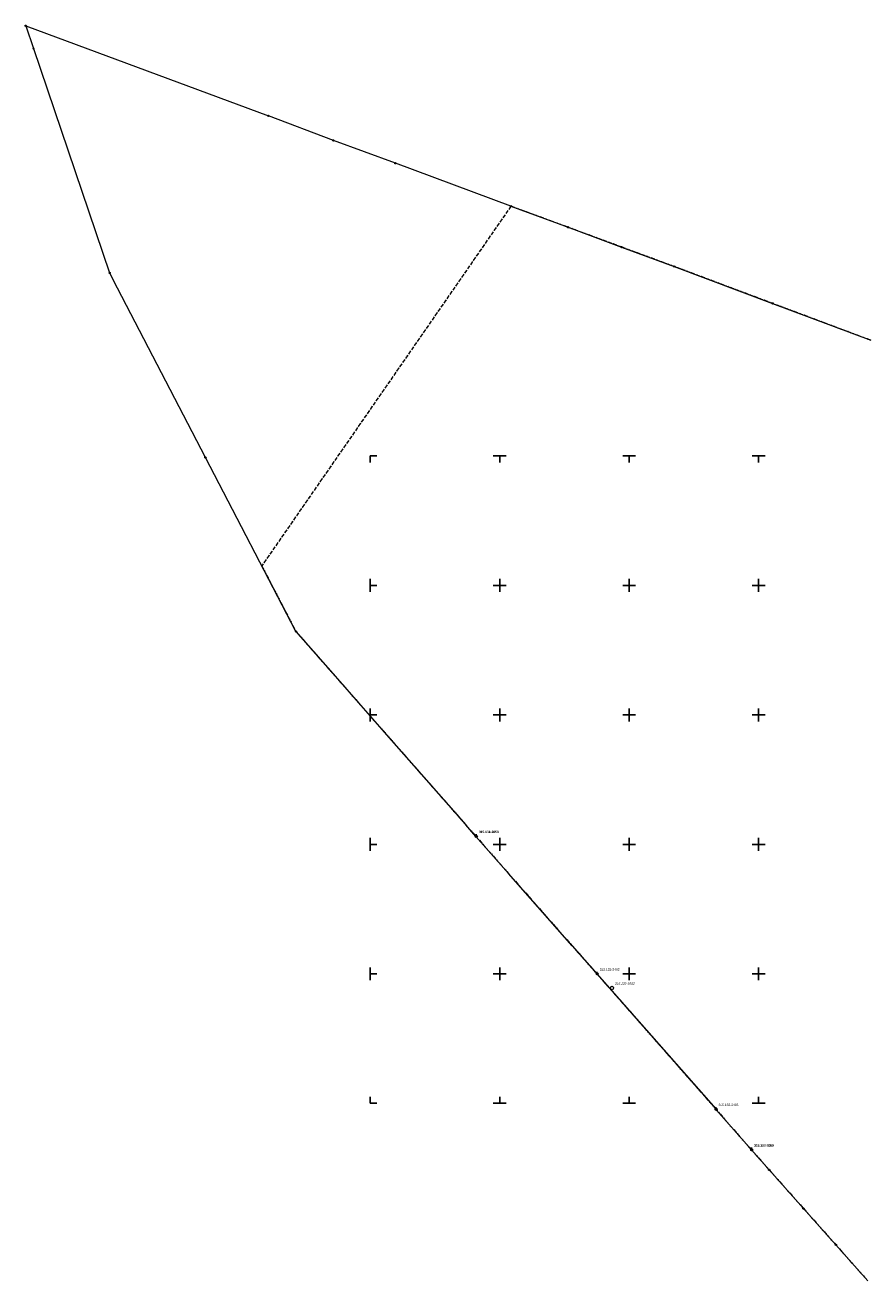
# Model space of a CAD drawing. Header units: feet. Extents: x 6524992 to 6535022, y 6047591 to 6067901.
# Tile 5 of 24: x 6531067 to 6531393, y 6048932 to 6049416. Entities that reach past the tile are written whole.
import ezdxf
from ezdxf.enums import TextEntityAlignment as Align

# ---------------------------------------------------------------- set-up
doc = ezdxf.new("R2010")
doc.units = ezdxf.units.FT
doc.header["$MEASUREMENT"] = 0
for name, pattern in [('1.5_0.5', [2, 1.5, -0.5]), ('218-500', [1, 0.5, -0.5]), ('219-500', [0])]:
    doc.linetypes.add(name, pattern=pattern)
doc.layers.get('0').update_dxf_attribs({"linetype": 'CONTINUOUS', "lineweight": 18})
for name, color, linetype, transparency in [('121-Punkt osnowy szczegółowej', 7, 'CONTINUOUS', 0.5), ('121-Punkt osnowy szczegółowej-Atr103', 7, 'CONTINUOUS', 0.5), ('131-Punkt osnowy pomiarowej', 7, 'CONTINUOUS', 0.5), ('131-Punkt osnowy pomiarowej-Atr103', 7, 'CONTINUOUS', 0.5), ('202-Punkt graniczny stabilizowany trwale', 7, 'CONTINUOUS', 0.5), ('203-Punkt załamania granicy działki nie stabilizowany', 7, 'CONTINUOUS', 0.5), ('217-Granica konturu klasyfikcyjnego', 7, 'CONTINUOUS', 0.5), ('218-Granica użytku', 7, 'CONTINUOUS', 0.5), ('219-Linia granicy', 7, 'CONTINUOUS', 0.5), ('Wstawianie ramki sekcyjnej z opisem', 7, 'CONTINUOUS', 0.5)]:
    doc.layers.add(name, color=color, linetype=linetype, transparency=transparency)
doc.styles.get("Standard").update_dxf_attribs({"font": 'arial.ttf'})

# ---------------------------------------------------------------- blocks, each defined once
blk = doc.blocks.new('131')
at = {"color": 0, "linetype": 'Continuous', "lineweight": 13}
blk.add_line((0, 0.375), (0, 0.875), dxfattribs=at)
blk.add_circle((0, 0), 0.375, dxfattribs=at)
blk = doc.blocks.new('121')
at = {"linetype": 'Continuous', "lineweight": 13}
h = blk.add_hatch(color=0, dxfattribs=at)
edge = h.paths.add_edge_path()
edge.add_arc((0, 0), 0.045, 0, 360)
at = {"color": 0, "linetype": 'Continuous', "lineweight": 13}
blk.add_circle((0, 0), 0.625, dxfattribs=at)
blk = doc.blocks.new('RAMKA500K')
at = {"color": 0}
for p, q in [((0, 247.5), (0, 250)), ((0, 250), (2.5, 250)), ((47.5, 250), (52.5, 250)), ((50, 247.5), (50, 250)), ((97.5, 250), (102.5, 250)), ((100, 247.5), (100, 250)), ((147.5, 250), (152.5, 250)), ((150, 247.5), (150, 250)), ((197.5, 250), (202.5, 250)), ((200, 247.5), (200, 250)), ((247.5, 250), (252.5, 250)), ((250, 247.5), (250, 250)), ((297.5, 250), (302.5, 250)), ((300, 247.5), (300, 250)), ((347.5, 250), (352.5, 250)), ((350, 247.5), (350, 250)), ((397.5, 250), (400, 250)), ((400, 247.5), (400, 250)), ((0, 197.5), (0, 202.5)), ((0, 200), (2.5, 200)), ((47.5, 200), (52.5, 200)), ((50, 197.5), (50, 202.5)), ((97.5, 200), (102.5, 200)), ((100, 197.5), (100, 202.5)), ((147.5, 200), (152.5, 200)), ((150, 197.5), (150, 202.5)), ((197.5, 200), (202.5, 200)), ((200, 197.5), (200, 202.5)), ((247.5, 200), (252.5, 200)), ((250, 197.5), (250, 202.5)), ((297.5, 200), (302.5, 200)), ((300, 197.5), (300, 202.5)), ((347.5, 200), (352.5, 200)), ((350, 197.5), (350, 202.5)), ((397.5, 200), (400, 200)), ((400, 197.5), (400, 202.5)), ((0, 147.5), (0, 152.5)), ((50, 147.5), (50, 152.5)), ((100, 147.5), (100, 152.5)), ((150, 147.5), (150, 152.5)), ((200, 147.5), (200, 152.5)), ((250, 147.5), (250, 152.5)), ((300, 147.5), (300, 152.5)), ((350, 147.5), (350, 152.5)), ((400, 147.5), (400, 152.5)), ((0, 150), (2.5, 150)), ((47.5, 150), (52.5, 150)), ((97.5, 150), (102.5, 150)), ((147.5, 150), (152.5, 150)), ((197.5, 150), (202.5, 150)), ((247.5, 150), (252.5, 150)), ((297.5, 150), (302.5, 150)), ((347.5, 150), (352.5, 150)), ((397.5, 150), (400, 150)), ((0, 97.5), (0, 102.5)), ((50, 97.5), (50, 102.5)), ((100, 97.5), (100, 102.5)), ((150, 97.5), (150, 102.5)), ((200, 97.5), (200, 102.5)), ((250, 97.5), (250, 102.5)), ((300, 97.5), (300, 102.5)), ((350, 97.5), (350, 102.5)), ((400, 97.5), (400, 102.5)), ((0, 100), (2.5, 100)), ((47.5, 100), (52.5, 100)), ((97.5, 100), (102.5, 100)), ((147.5, 100), (152.5, 100)), ((197.5, 100), (202.5, 100)), ((247.5, 100), (252.5, 100)), ((297.5, 100), (302.5, 100)), ((347.5, 100), (352.5, 100)), ((397.5, 100), (400, 100)), ((0, 47.5), (0, 52.5)), ((0, 50), (2.5, 50)), ((47.5, 50), (52.5, 50)), ((50, 47.5), (50, 52.5)), ((97.5, 50), (102.5, 50)), ((100, 47.5), (100, 52.5)), ((147.5, 50), (152.5, 50)), ((150, 47.5), (150, 52.5)), ((197.5, 50), (202.5, 50)), ((200, 47.5), (200, 52.5)), ((247.5, 50), (252.5, 50)), ((250, 47.5), (250, 52.5)), ((297.5, 50), (302.5, 50)), ((300, 47.5), (300, 52.5)), ((347.5, 50), (352.5, 50)), ((350, 47.5), (350, 52.5)), ((397.5, 50), (400, 50)), ((400, 47.5), (400, 52.5)), ((0, 0), (0, 2.5)), ((0, 0), (2.5, 0)), ((47.5, 0), (52.5, 0)), ((50, 0), (50, 2.5)), ((97.5, 0), (102.5, 0)), ((100, 0), (100, 2.5)), ((147.5, 0), (152.5, 0)), ((150, 0), (150, 2.5)), ((197.5, 0), (202.5, 0)), ((200, 0), (200, 2.5)), ((247.5, 0), (252.5, 0)), ((250, 0), (250, 2.5)), ((297.5, 0), (302.5, 0)), ((300, 0), (300, 2.5)), ((347.5, 0), (352.5, 0)), ((350, 0), (350, 2.5)), ((397.5, 0), (400, 0)), ((400, 0), (400, 2.5))]:
    blk.add_line(p, q, dxfattribs=at)
blk = doc.blocks.new('202')
at = {"color": 0, "linetype": 'Continuous', "lineweight": 0}
blk.add_circle((0, 0), 0.25, dxfattribs=at)
blk = doc.blocks.new('203')
at = {"linetype": 'Continuous', "lineweight": 0}
h = blk.add_hatch(color=0, dxfattribs=at)
edge = h.paths.add_edge_path()
edge.add_arc((0, 0), 0.045, 0, 360)

msp = doc.modelspace()

# ---------------------------------------------------------------- linework, layer by layer
at = {"layer": '217-Granica konturu klasyfikcyjnego', "color": 3, "linetype": '1.5_0.5', "lineweight": 18, "flags": 128}
for points in [[(6531254.34, 6049346.44), (6531158.13, 6049207.54)], [(6531276.42, 6049338.28), (6531254.34, 6049346.44)], [(6531297.06, 6049330.66), (6531276.42, 6049338.28)], [(6531317.41, 6049323.14), (6531297.06, 6049330.66)], [(6531355.38, 6049308.88), (6531317.41, 6049323.14)], [(6531393.29, 6049294.64), (6531355.38, 6049308.88)], [(6531158.13, 6049207.54), (6531171.3, 6049182.2)], [(6531171.3, 6049182.2), (6531186.48, 6049164.92)], [(6531186.48, 6049164.92), (6531206.35, 6049142.31)], [(6531206.35, 6049142.31), (6531221.66, 6049124.89)], [(6531221.66, 6049124.89), (6531236.95, 6049107.49)], [(6531236.95, 6049107.49), (6531240.84, 6049103.06)], [(6531240.84, 6049103.06), (6531253.44, 6049088.74)], [(6531253.44, 6049088.74), (6531278.01, 6049060.81)], [(6531278.01, 6049060.81), (6531333.43, 6048997.81)], [(6531333.43, 6048997.81), (6531333.8, 6048997.39)], [(6531333.8, 6048997.39), (6531347.26, 6048981.98)], [(6531347.26, 6048981.98), (6531354.04, 6048974.35)], [(6531354.04, 6048974.35), (6531367.29, 6048959.43)], [(6531367.29, 6048959.43), (6531379.85, 6048945.3)], [(6531379.85, 6048945.3), (6531392.16, 6048931.44)]]:
    msp.add_lwpolyline(points, dxfattribs=at)
at = {"layer": '218-Granica użytku', "color": 3, "linetype": '218-500', "lineweight": 18, "flags": 128}
for points in [[(6531254.34, 6049346.44), (6531158.13, 6049207.54)], [(6531276.42, 6049338.28), (6531254.34, 6049346.44)], [(6531297.06, 6049330.66), (6531276.42, 6049338.28)], [(6531317.41, 6049323.14), (6531297.06, 6049330.66)], [(6531355.38, 6049308.88), (6531317.41, 6049323.14)], [(6531393.29, 6049294.64), (6531355.38, 6049308.88)], [(6531158.13, 6049207.54), (6531171.3, 6049182.2)], [(6531171.3, 6049182.2), (6531186.48, 6049164.92)], [(6531186.48, 6049164.92), (6531206.35, 6049142.31)], [(6531206.35, 6049142.31), (6531221.66, 6049124.89)], [(6531221.66, 6049124.89), (6531236.95, 6049107.49)], [(6531236.95, 6049107.49), (6531240.84, 6049103.06)], [(6531240.84, 6049103.06), (6531253.44, 6049088.74)], [(6531253.44, 6049088.74), (6531278.01, 6049060.81)], [(6531278.01, 6049060.81), (6531333.43, 6048997.81)], [(6531333.43, 6048997.81), (6531333.8, 6048997.39)], [(6531333.8, 6048997.39), (6531347.26, 6048981.98)], [(6531347.26, 6048981.98), (6531354.04, 6048974.35)], [(6531354.04, 6048974.35), (6531367.29, 6048959.43)], [(6531367.29, 6048959.43), (6531379.85, 6048945.3)], [(6531379.85, 6048945.3), (6531392.16, 6048931.44)]]:
    msp.add_lwpolyline(points, dxfattribs=at)
at = {"layer": '219-Linia granicy', "color": 3, "linetype": '219-500', "lineweight": 18, "flags": 128}
for points in [[(6531066.97, 6049416.12), (6531160.7, 6049381.34)], [(6531066.97, 6049416.12), (6531069.96, 6049407.32)], [(6531069.96, 6049407.32), (6531099.35, 6049320.7)], [(6531185.78, 6049371.82), (6531160.7, 6049381.34)], [(6531209.75, 6049363.02), (6531185.78, 6049371.82)], [(6531254.34, 6049346.44), (6531209.75, 6049363.02)], [(6531254.34, 6049346.44), (6531276.42, 6049338.28)], [(6531276.42, 6049338.28), (6531297.06, 6049330.66)], [(6531297.06, 6049330.66), (6531317.41, 6049323.14)], [(6531317.41, 6049323.14), (6531355.38, 6049308.88)], [(6531099.35, 6049320.7), (6531100.78, 6049317.95)], [(6531136.37, 6049249.43), (6531100.78, 6049317.95)], [(6531355.38, 6049308.88), (6531393.29, 6049294.64)], [(6531171.3, 6049182.2), (6531136.37, 6049249.43)], [(6531171.3, 6049182.2), (6531186.48, 6049164.92)], [(6531186.48, 6049164.92), (6531206.35, 6049142.31)], [(6531206.35, 6049142.31), (6531221.66, 6049124.89)], [(6531221.66, 6049124.89), (6531236.95, 6049107.49)], [(6531240.84, 6049103.06), (6531236.95, 6049107.49)], [(6531240.84, 6049103.06), (6531253.44, 6049088.74)], [(6531278.01, 6049060.81), (6531253.44, 6049088.74)], [(6531278.01, 6049060.81), (6531333.43, 6048997.81)], [(6531333.43, 6048997.81), (6531333.8, 6048997.39)], [(6531347.26, 6048981.98), (6531333.8, 6048997.39)], [(6531354.04, 6048974.35), (6531347.26, 6048981.98)], [(6531367.29, 6048959.43), (6531354.04, 6048974.35)], [(6531379.85, 6048945.3), (6531367.29, 6048959.43)], [(6531392.16, 6048931.44), (6531379.85, 6048945.3)]]:
    msp.add_lwpolyline(points, dxfattribs=at)

# ---------------------------------------------------------------- block references
at = {"layer": '121-Punkt osnowy szczegółowej', "color": 7, "linetype": 'Continuous', "lineweight": 18}
msp.add_blockref('121', (6531293.39, 6049044.56), dxfattribs=at)
at = {"layer": '131-Punkt osnowy pomiarowej', "color": 7, "linetype": 'Continuous', "lineweight": 18}
for p in [(6531240.91, 6049103.08), (6531241.01, 6049103.09), (6531287.66, 6049049.95), (6531333.55, 6048997.7), (6531347.21, 6048982.01), (6531347.32, 6048982.01)]:
    msp.add_blockref('131', p, dxfattribs=at)
at = {"layer": '202-Punkt graniczny stabilizowany trwale', "color": 3, "linetype": 'Continuous', "lineweight": 18}
for p in [(6531066.97, 6049416.12), (6531069.96, 6049407.32), (6531160.7, 6049381.34), (6531185.78, 6049371.82), (6531209.75, 6049363.02), (6531254.34, 6049346.44), (6531276.42, 6049338.28), (6531297.06, 6049330.66), (6531099.35, 6049320.7), (6531317.41, 6049323.14), (6531355.38, 6049308.88), (6531136.37, 6049249.43), (6531171.3, 6049182.2), (6531240.84, 6049103.06), (6531333.43, 6048997.81), (6531333.8, 6048997.39), (6531347.26, 6048981.98), (6531354.04, 6048974.35), (6531367.29, 6048959.43), (6531379.85, 6048945.3)]:
    msp.add_blockref('202', p, dxfattribs=at)
at = {"layer": '203-Punkt załamania granicy działki nie stabilizowany', "color": 3, "linetype": 'Continuous', "lineweight": 18}
for p in [(6531100.78, 6049317.95), (6531186.48, 6049164.92), (6531206.35, 6049142.31), (6531221.66, 6049124.89), (6531236.95, 6049107.49), (6531253.44, 6049088.74), (6531278.01, 6049060.81)]:
    msp.add_blockref('203', p, dxfattribs=at)
at = {"layer": 'Wstawianie ramki sekcyjnej z opisem', "color": 7, "linetype": 'Continuous', "lineweight": 13}
msp.add_blockref('RAMKA500K', (6531200, 6049000), dxfattribs=at)
msp.add_blockref('RAMKA500K', (6531200, 6049000), dxfattribs=at)

# ---------------------------------------------------------------- texts
at = {"layer": '121-Punkt osnowy szczegółowej-Atr103', "color": 7, "oblique": 15, "width": 0.9}
msp.add_text('315.132-1052', height=0.9, dxfattribs=at).set_placement((6531294.39, 6049045.56), align=Align.BOTTOM_LEFT)
at = {"layer": '131-Punkt osnowy pomiarowej-Atr103', "color": 7, "width": 0.9}
for s, p in [('315.114-3058', (6531241.91, 6049104.08)), ('315.132-2058', (6531242.01, 6049104.09)), ('315.132-2402', (6531288.66, 6049050.95)), ('315.132-2403', (6531334.55, 6048998.7)), ('315.114-3059', (6531348.21, 6048983.01)), ('315.132-2059', (6531348.32, 6048983.01))]:
    msp.add_text(s, height=0.9, dxfattribs=at).set_placement(p, align=Align.BOTTOM_LEFT)

doc.saveas('drawing.dxf')
